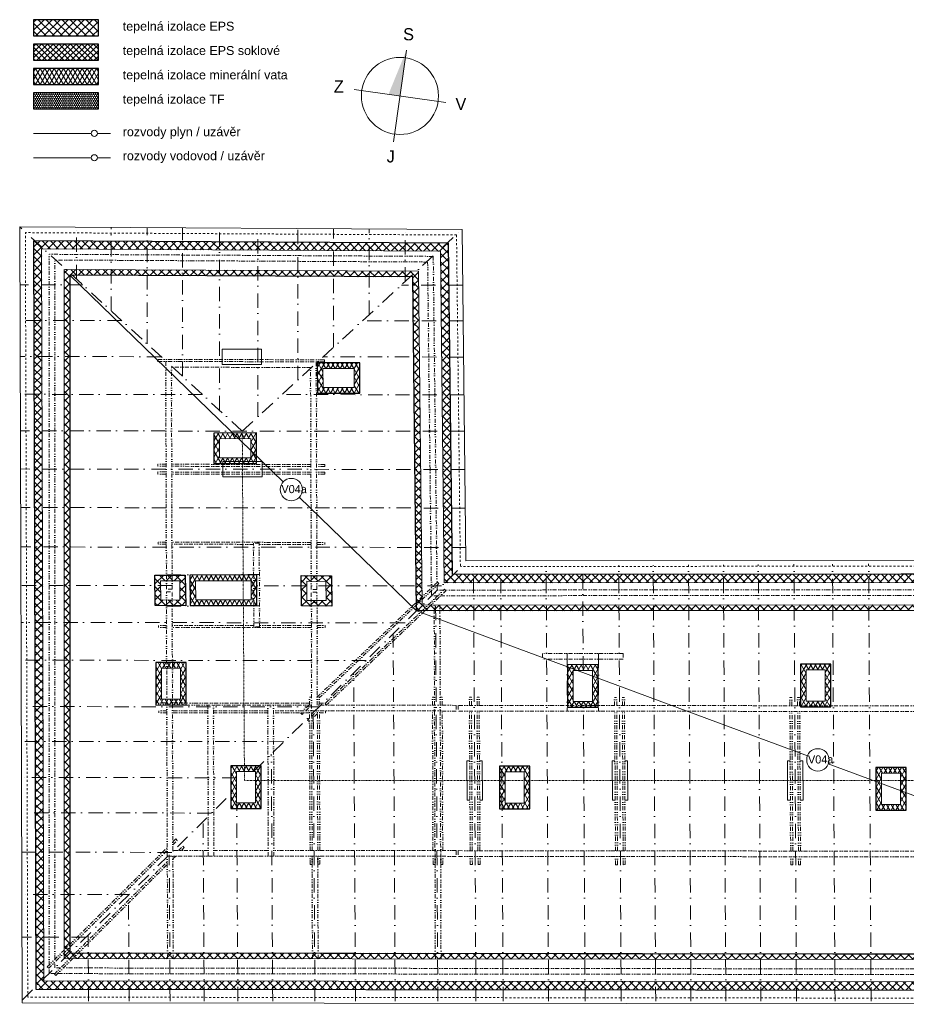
# Model space of a CAD drawing. Extents: x -203270 to -85874, y -56776 to -8137.
# Tile 1 of 5: x -203270 to -181415, y -56255 to -32000. Entities that reach past the tile are written whole.
import ezdxf

# ---------------------------------------------------------------- set-up
doc = ezdxf.new("R2010")
doc.units = 0
doc.header["$MEASUREMENT"] = 0
for name, pattern in [('DGN Style 6', [1.224176, 0.000643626, -0.25745, 0.450538, -0.25745, 0.000643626, -0.25745]), ('Čerchovaná', [670.277762, 352.777767, -176.388884, 0, -141.111112]), ('Čerchovaná se dvěma tečkami S', [250, 100, -40, 15, -40, 15, -40]), ('čárkovaná S', [100, 50, -50])]:
    doc.linetypes.add(name, pattern=pattern)
for name, color, linetype, lineweight in [('2D BOD_Číslo_pera__1', 7, 'Continuous', 15), ('2D VÝPLNĚ_Číslo_pera__1', 7, 'Continuous', 15), ('2D VÝPLNĚ_Číslo_pera__2', 1, 'Continuous', 25), ('2D VÝPLNĚ_Číslo_pera__4', 91, 'Continuous', 13), ('2D ČÁRY_Číslo_pera__1', 7, 'Continuous', 15), ('2D ČÁRY_Číslo_pera__2', 1, 'Continuous', 25), ('2D ČÁRY_Číslo_pera__3', 150, 'Continuous', 13), ('hřeben_Číslo_pera__1', 7, 'Continuous', 15), ('komín_Číslo_pera__1', 7, 'Continuous', 15), ('komín_Číslo_pera__4', 91, 'Continuous', 13), ('krokve_Číslo_pera__1', 7, 'Continuous', 15), ('plyn_Číslo_pera__1', 7, 'Continuous', 15), ('POZNÁMKY.TEXT_Číslo_pera__4', 91, 'Continuous', 13), ('voda_Číslo_pera__1', 7, 'Continuous', 15), ('vodorovné konstrukce_Číslo_pera__1', 7, 'Continuous', 15), ('zdi_Číslo_pera__7', 7, 'Continuous', 20)]:
    doc.layers.add(name, color=color, linetype=linetype, lineweight=lineweight)
doc.layers.add('2D kreslení - obecné_Číslo_pera__241', color=9, linetype='Continuous', lineweight=13, true_color=0x808080)
doc.layers.add('2D ČÁRY_Číslo_pera__241', color=9, linetype='Continuous', lineweight=13, true_color=0x808080)
doc.styles.add('GENERATED_STYLE_1', font='arial.ttf')
doc.styles.add('GENERATED_STYLE_3', font='txt')
doc.linetypes.add('P_ plynovod NTL', pattern='A,0,[1,MIL_JK_DSP 3NP1.Shx,S=7.936508,R=0,X=0,Y=-0.028302],-1000,0', length=1000)
doc.linetypes.add('V_ vodovodní potrubí podzemní', pattern='A,0,[2,MIL_JK_DSP 3NP1.Shx,S=23.809524,R=0,X=0,Y=0],-3100,0', length=3100)
pattern_1 = [(60, (0, 0), (-86.60254, 50), []), (120, (0, 0), (86.60254, 50), [])]
pattern_2 = [(45, (0, 0), (-98.99495, 98.99495), []), (135, (0, 0), (98.99495, 98.99495), [])]

msp = doc.modelspace()

# ---------------------------------------------------------------- hatches: boundary and pattern name
at = {"layer": '2D VÝPLNĚ_Číslo_pera__1', "linetype": 'Continuous'}
msp.add_hatch(color=8, dxfattribs=at).paths.add_polyline_path([(-193735.2, -32748.8), (-193896.3, -33877.9), (-194178.6, -33837.6)], flags=0)
at = {"layer": '2D VÝPLNĚ_Číslo_pera__4', "linetype": 'Continuous'}
h = msp.add_hatch(dxfattribs=at)
h.set_pattern_fill('TEPELNA_IZOLACE_EPS', color=8, style=0, pattern_type=2)
h.set_pattern_definition(pattern_2)
h.paths.add_polyline_path([(-202929.3, -32399.9), (-201329.3, -32399.9), (-201329.3, -31999.9), (-202929.3, -31999.9)], flags=0)
h = msp.add_hatch(dxfattribs=at)
h.set_pattern_fill('TEPELNA_IZOLACE_PERIMETR', color=8, style=0, pattern_type=2)
h.set_pattern_definition([(45, (0, 0), (-70.71068, 70.71068), []), (135, (0, 0), (70.71068, 70.71068), [])])
h.paths.add_polyline_path([(-202929.3, -32999.9), (-201329.3, -32999.9), (-201329.3, -32599.9), (-202929.3, -32599.9)], flags=0)
h = msp.add_hatch(dxfattribs=at)
h.set_pattern_fill('TEPELNA_IZOLACE_MINERÁL', color=8, style=0, pattern_type=2)
h.set_pattern_definition(pattern_1)
h.paths.add_polyline_path([(-202929.3, -33599.9), (-201329.3, -33599.9), (-201329.3, -33199.9), (-202929.3, -33199.9)], flags=0)
h = msp.add_hatch(dxfattribs=at)
h.set_pattern_fill('TEPELNA_IZOLACE_FENOL', color=8, style=0, pattern_type=2)
h.set_pattern_definition([(90, (0, 0), (-51.961524, 0), [30, -60]), (90, (-25.98, 45), (-51.961524, 0), [30, -60]), (150, (0, 30), (25.980762, 45), [30, -60]), (150, (-51.96, 30), (25.980762, 45), [30, -60]), (210, (0, 0), (-25.980762, 45), [30, -60]), (210, (-51.96, 0), (-25.980762, 45), [30, -60])])
h.paths.add_polyline_path([(-202929.3, -34199.9), (-201329.3, -34199.9), (-201329.3, -33799.9), (-202929.3, -33799.9)], flags=0)
h = msp.add_hatch(dxfattribs=at)
h.set_pattern_fill('TEPELNA_IZOLACE_EPS', color=8, style=0, pattern_type=2)
h.set_pattern_definition(pattern_2)
h.paths.add_polyline_path([(-202929.3, -37446.7), (-202872.1, -55878.4), (-170349.8, -55914.9), (-138338.9, -55874.9), (-105556.3, -55878.7), (-105712, -37388.8), (-115928.4, -37484.5), (-115862.3, -45583.4), (-138416.3, -45602.6), (-170479.9, -45653.6), (-192605.2, -45670.6), (-192699.9, -37502.5)], flags=0)
h.paths.add_polyline_path([(-202728.7, -37647.8), (-192897.6, -37701.4), (-192802.9, -45870.7), (-170479.6, -45853.6), (-138416.2, -45802.6), (-115660.7, -45783.3), (-115726.8, -37682.7), (-105910.3, -37590.7), (-105758, -55678.6), (-138339.2, -55674.9), (-170349.5, -55714.9), (-202672.7, -55678.6)], flags=0)
h = msp.add_hatch(dxfattribs=at)
h.set_pattern_fill('TEPELNA_IZOLACE_EPS', color=8, style=0, pattern_type=2)
h.set_pattern_definition(pattern_2)
h.paths.add_polyline_path([(-179981, -51030.9), (-178391, -51029.7), (-178390.8, -51229.7), (-180179.4, -51231.1), (-180215.9, -46551), (-193485, -46561.3), (-193580.3, -38337.7), (-202037.1, -38291.6), (-202034.4, -54989.3), (-170689.5, -55024.3), (-170705.5, -52975.4), (-170855.5, -52975.6), (-170862.5, -52075.6), (-170712.5, -52075.4), (-170718.1, -51365), (-170108.1, -51363.1), (-170102.5, -52075.6), (-169952.5, -52074.5), (-169945.5, -52974.5), (-170095.5, -52974.6), (-170079.5, -55024.6), (-138598.9, -54985.2), (-138615, -52912.8), (-138785, -52912.9), (-138792, -52012.9), (-138622, -52012.8), (-138627.5, -51313.7), (-138007.5, -51312.2), (-138002, -52012.2), (-137832, -52012.1), (-137825, -52912.1), (-137995, -52912.2), (-137978.8, -54985.1), (-106442.3, -54988.5), (-106586, -38287.1), (-115041.2, -38366.3), (-114975, -46472.7), (-128535.4, -46484.3), (-128496.4, -51263.8), (-129237.8, -51264.4), (-129238, -51064.4), (-128698, -51064), (-128736.5, -46344), (-115116.2, -46332.8), (-115182.3, -38227.6), (-106447.2, -38145.8), (-106301.1, -55128.6), (-138117.8, -55125.1), (-138136.1, -52772.4), (-137966.1, -52772.2), (-137970.9, -52152.2), (-138140.9, -52152.4), (-138146.4, -51452.4), (-138487.4, -51452.7), (-138481, -52152.6), (-138651, -52152.8), (-138646.1, -52772.8), (-138476.1, -52772.6), (-138457.8, -55125.1), (-170218.4, -55164.8), (-170236.6, -52834.8), (-170086.6, -52834.6), (-170091.4, -52214.6), (-170241.4, -52214.8), (-170247, -51503.3), (-170577.9, -51503.9), (-170571.4, -52215.2), (-170721.4, -52215.4), (-170716.6, -52835.4), (-170566.6, -52835.2), (-170548.4, -55164.4), (-202174.4, -55129.2), (-202177.1, -38150.8), (-193441.9, -38198.4), (-193346.6, -46421.2), (-180017, -46410.9)], flags=0)
h = msp.add_hatch(dxfattribs=at)
h.set_pattern_fill('TEPELNA_IZOLACE_MINERÁL', color=8, style=0, pattern_type=2)
h.set_pattern_definition(pattern_1)
h.paths.add_polyline_path([(-194884.7, -40449.4), (-195934.7, -40452.7), (-195932.4, -41202.7), (-194882.4, -41199.4)], flags=0)
h.paths.add_polyline_path([(-195792.8, -41062.3), (-195794.3, -40592.2), (-195024.3, -40589.9), (-195022.8, -41059.9)], flags=0)
h = msp.add_hatch(dxfattribs=at)
h.set_pattern_fill('TEPELNA_IZOLACE_MINERÁL', color=8, style=0, pattern_type=2)
h.set_pattern_definition(pattern_1)
h.paths.add_polyline_path([(-197434.6, -42179), (-198484.6, -42182.2), (-198482.2, -42932.2), (-197432.2, -42929)], flags=0)
h.paths.add_polyline_path([(-198342.7, -42791.8), (-198344.1, -42321.8), (-197574.1, -42319.4), (-197572.7, -42789.4)], flags=0)
h = msp.add_hatch(dxfattribs=at)
h.set_pattern_fill('TEPELNA_IZOLACE_EPS', color=8, style=0, pattern_type=2)
h.set_pattern_definition(pattern_2)
h.paths.add_polyline_path([(-199187.4, -45687.2), (-199937.5, -45683.2), (-199928.8, -46433.2), (-199178.7, -46437.3)], flags=0)
h.paths.add_polyline_path([(-199320.4, -46296.5), (-199790.4, -46294), (-199795.9, -45823.9), (-199325.8, -45826.5)], flags=0)
h = msp.add_hatch(dxfattribs=at)
h.set_pattern_fill('TEPELNA_IZOLACE_MINERÁL', color=8, style=0, pattern_type=2)
h.set_pattern_definition(pattern_1)
h.paths.add_polyline_path([(-197423.7, -45679), (-199073.7, -45684.1), (-199071.4, -46434.1), (-197421.4, -46429)], flags=0)
h.paths.add_polyline_path([(-198931.8, -46293.7), (-198933.3, -45823.6), (-197563.3, -45819.4), (-197561.8, -46289.4)], flags=0)
h = msp.add_hatch(dxfattribs=at)
h.set_pattern_fill('TEPELNA_IZOLACE_EPS', color=8, style=0, pattern_type=2)
h.set_pattern_definition(pattern_2)
h.paths.add_polyline_path([(-195585.1, -45696.9), (-196335.2, -45692.8), (-196326.5, -46442.8), (-195576.4, -46446.9)], flags=0)
h.paths.add_polyline_path([(-195718.1, -46306.2), (-196188.1, -46303.6), (-196193.6, -45833.6), (-195723.5, -45836.1)], flags=0)
h = msp.add_hatch(dxfattribs=at)
h.set_pattern_fill('TEPELNA_IZOLACE_MINERÁL', color=8, style=0, pattern_type=2)
h.set_pattern_definition(pattern_1)
h.paths.add_polyline_path([(-199165, -47831.4), (-199915, -47832), (-199914.1, -48882), (-199164.1, -48881.4)], flags=0)
h.paths.add_polyline_path([(-199774.2, -48741.9), (-199774.9, -47971.9), (-199304.8, -47971.5), (-199304.2, -48741.5)], flags=0)
h = msp.add_hatch(dxfattribs=at)
h.set_pattern_fill('TEPELNA_IZOLACE_MINERÁL', color=8, style=0, pattern_type=2)
h.set_pattern_definition(pattern_1)
h.paths.add_polyline_path([(-189014.7, -47887.8), (-189764.7, -47888.4), (-189763.8, -48938.4), (-189013.8, -48937.8)], flags=0)
h.paths.add_polyline_path([(-189624, -48798.3), (-189624.6, -48028.3), (-189154.6, -48027.9), (-189153.9, -48797.9)], flags=0)
h = msp.add_hatch(dxfattribs=at)
h.set_pattern_fill('TEPELNA_IZOLACE_MINERÁL', color=8, style=0, pattern_type=2)
h.set_pattern_definition(pattern_1)
h.paths.add_polyline_path([(-183274.7, -47873.4), (-184024.7, -47874), (-184023.8, -48924), (-183273.8, -48923.4)], flags=0)
h.paths.add_polyline_path([(-183884, -48783.9), (-183884.6, -48013.9), (-183414.6, -48013.5), (-183413.9, -48783.5)], flags=0)
h = msp.add_hatch(dxfattribs=at)
h.set_pattern_fill('TEPELNA_IZOLACE_MINERÁL', color=8, style=0, pattern_type=2)
h.set_pattern_definition(pattern_1)
h.paths.add_polyline_path([(-197317, -50383.4), (-198067, -50384.1), (-198066.2, -51434.1), (-197316.1, -51433.4)], flags=0)
h.paths.add_polyline_path([(-197926.3, -51294), (-197926.9, -50524), (-197456.9, -50523.6), (-197456.3, -51293.6)], flags=0)
h = msp.add_hatch(dxfattribs=at)
h.set_pattern_fill('TEPELNA_IZOLACE_MINERÁL', color=8, style=0, pattern_type=2)
h.set_pattern_definition(pattern_1)
h.paths.add_polyline_path([(-190697, -50390.9), (-191447, -50391.5), (-191446.1, -51441.5), (-190696.1, -51440.9)], flags=0)
h.paths.add_polyline_path([(-191306.2, -51301.4), (-191306.9, -50531.4), (-190836.9, -50531), (-190836.2, -51301)], flags=0)
h = msp.add_hatch(dxfattribs=at)
h.set_pattern_fill('TEPELNA_IZOLACE_MINERÁL', color=8, style=0, pattern_type=2)
h.set_pattern_definition(pattern_1)
h.paths.add_polyline_path([(-181416.8, -50422), (-182166.8, -50422.6), (-182165.9, -51472.6), (-181415.9, -51472)], flags=0)
h.paths.add_polyline_path([(-182026.1, -51332.5), (-182026.7, -50562.5), (-181556.7, -50562.1), (-181556, -51332.1)], flags=0)

# ---------------------------------------------------------------- linework, layer by layer
at = {"layer": '2D BOD_Číslo_pera__1', "color": 8, "linetype": 'Continuous'}
for p, q in [((-192363.8, -37164.3), (-203270.4, -37104.9)), ((-192699.9, -37502.5), (-202929.3, -37446.7))]:
    msp.add_line(p, q, dxfattribs=at)
at = {"layer": '2D kreslení - obecné_Číslo_pera__241', "color": 8, "linetype": 'Continuous'}
for centre in [(-196575, -43573.3), (-183595.5, -50232.8)]:
    msp.add_circle(centre, 275, dxfattribs=at)
at = {"layer": '2D VÝPLNĚ_Číslo_pera__2', "color": 8, "linetype": 'Continuous', "flags": 128}
for points in [[(-202929.3, -32399.9), (-201329.3, -32399.9), (-201329.3, -31999.9), (-202929.3, -31999.9)], [(-202929.3, -32999.9), (-201329.3, -32999.9), (-201329.3, -32599.9), (-202929.3, -32599.9)], [(-202929.3, -33599.9), (-201329.3, -33599.9), (-201329.3, -33199.9), (-202929.3, -33199.9)], [(-202929.3, -34199.9), (-201329.3, -34199.9), (-201329.3, -33799.9), (-202929.3, -33799.9)]]:
    msp.add_lwpolyline(points, close=True, dxfattribs=at)
at = {"layer": '2D ČÁRY_Číslo_pera__1', "color": 8, "linetype": 'Continuous'}
for p, q in [((-203211, -56218), (-203270.4, -37104.9)), ((-192363.8, -37164.3), (-192269.1, -45330.3)), ((-202872.1, -55878.4), (-202929.3, -37446.7)), ((-192699.9, -37502.5), (-192605.2, -45670.6)), ((-193580.3, -38337.7), (-202037.1, -38291.6)), ((-202034.4, -54989.3), (-202037.1, -38291.6)), ((-193580.3, -38337.7), (-193485, -46561.3)), ((-170480, -45313.6), (-192269.1, -45330.3)), ((-199937.5, -45683.2), (-199928.8, -46433.2)), ((-199187.4, -45687.2), (-199937.5, -45683.2)), ((-199187.4, -45687.2), (-199178.7, -46437.3)), ((-196335.2, -45692.8), (-196326.5, -46442.8)), ((-195585.1, -45696.9), (-196335.2, -45692.8)), ((-195585.1, -45696.9), (-195576.4, -46446.9)), ((-170479.7, -45653.6), (-192605.2, -45670.6)), ((-199178.7, -46437.3), (-199928.8, -46433.2)), ((-195576.4, -46446.9), (-196326.5, -46442.8)), ((-180215.9, -46551), (-193485, -46561.3)), ((-170689.5, -55024.3), (-202034.4, -54989.3)), ((-170349.8, -55914.9), (-202872.1, -55878.4)), ((-170350.2, -56254.9), (-203211, -56218))]:
    msp.add_line(p, q, dxfattribs=at)
at = {"layer": '2D ČÁRY_Číslo_pera__1', "color": 8, "linetype": 'čárkovaná S'}
for p, q in [((-192502.2, -37303.5), (-203129.9, -37245.6)), ((-203071.4, -56078.2), (-203129.9, -37245.6)), ((-192502.2, -37303.5), (-192407.5, -45470.4)), ((-170479.9, -45453.6), (-192407.5, -45470.4)), ((-170350, -56114.9), (-203071.4, -56078.2))]:
    msp.add_line(p, q, dxfattribs=at)
at = {"layer": '2D ČÁRY_Číslo_pera__1', "color": 8, "linetype": 'Continuous', "flags": 128}
for points in [[(-195934.7, -40452.7), (-195932.4, -41202.7), (-194882.4, -41199.4), (-194884.7, -40449.4)], [(-199073.7, -45684.1), (-199071.4, -46434.1), (-197421.4, -46429), (-197423.7, -45679)], [(-199915, -47832), (-199914.1, -48882), (-199164.1, -48881.4), (-199165, -47831.4)], [(-189764.7, -47888.4), (-189763.8, -48938.4), (-189013.8, -48937.8), (-189014.7, -47887.8)], [(-184024.7, -47874), (-184023.8, -48924), (-183273.8, -48923.4), (-183274.7, -47873.4)], [(-198067, -50384.1), (-198066.2, -51434.1), (-197316.1, -51433.4), (-197317, -50383.4)], [(-191447, -50391.5), (-191446.1, -51441.5), (-190696.1, -51440.9), (-190697, -50390.9)], [(-182166.8, -50422.6), (-182165.9, -51472.6), (-181415.9, -51472), (-181416.8, -50422)]]:
    msp.add_lwpolyline(points, close=True, dxfattribs=at)
at = {"layer": '2D ČÁRY_Číslo_pera__2', "color": 8, "linetype": 'Continuous', "flags": 128}
for points in [[(-202929.3, -37446.7), (-202872.1, -55878.4), (-170349.8, -55914.9), (-138439, -55875), (-138339.2, -55874.9), (-105556.3, -55878.7), (-105712, -37388.8), (-115928.4, -37484.5), (-115862.3, -45583.4), (-138416.3, -45602.6), (-170479.9, -45653.6), (-192605.2, -45670.6), (-192699.9, -37502.5)], [(-195934.7, -40452.7), (-195932.4, -41202.7), (-194882.4, -41199.4), (-194884.7, -40449.4)], [(-198484.6, -42182.2), (-198482.2, -42932.2), (-197432.2, -42929), (-197434.6, -42179)], [(-199937.5, -45683.2), (-199187.4, -45687.2), (-199178.7, -46437.3), (-199928.8, -46433.2)], [(-199073.7, -45684.1), (-199071.4, -46434.1), (-197421.4, -46429), (-197423.7, -45679)], [(-196335.2, -45692.8), (-195585.1, -45696.9), (-195576.4, -46446.9), (-196326.5, -46442.8)], [(-199915, -47832), (-199914.1, -48882), (-199164.1, -48881.4), (-199165, -47831.4)], [(-189764.7, -47888.4), (-189763.8, -48938.4), (-189013.8, -48937.8), (-189014.7, -47887.8)], [(-184024.7, -47874), (-184023.8, -48924), (-183273.8, -48923.4), (-183274.7, -47873.4)], [(-198067, -50384.1), (-198066.2, -51434.1), (-197316.1, -51433.4), (-197317, -50383.4)], [(-191447, -50391.5), (-191446.1, -51441.5), (-190696.1, -51440.9), (-190697, -50390.9)], [(-182166.8, -50422.6), (-182165.9, -51472.6), (-181415.9, -51472), (-181416.8, -50422)]]:
    msp.add_lwpolyline(points, close=True, dxfattribs=at)
msp.add_lwpolyline([(-180215.9, -46551), (-193485, -46561.3), (-193580.3, -38337.7), (-202037.1, -38291.6), (-202034.4, -54989.3), (-170689.5, -55024.3)], dxfattribs=at)
at = {"layer": '2D ČÁRY_Číslo_pera__241', "color": 8, "linetype": 'Continuous'}
for p, q in [((-196772.7, -43382.1), (-202037.1, -38291.6)), ((-193485, -46561.3), (-196377.3, -43764.4)), ((-193485, -46561.3), (-183853.3, -50137.1)), ((-183337.7, -50328.5), (-170689.5, -55024.3))]:
    msp.add_line(p, q, dxfattribs=at)
at = {"layer": '2D ČÁRY_Číslo_pera__3', "color": 8, "linetype": 'Continuous'}
for p, q in [((-194057.5, -35006.9), (-193735.2, -32748.8)), ((-195025.4, -33716.7), (-192767.3, -34039))]:
    msp.add_line(p, q, dxfattribs=at)
msp.add_circle((-193896.3, -33877.9), 950.4, dxfattribs=at)
at = {"layer": 'hřeben_Číslo_pera__1', "color": 8, "linetype": 'DGN Style 6'}
for p, q in [((-197784.2, -42134.1), (-197729.2, -50744.4)), ((-197729.2, -50744.4), (-138251.9, -50742.5))]:
    msp.add_line(p, q, dxfattribs=at)
at = {"layer": 'komín_Číslo_pera__1', "color": 8, "linetype": 'Continuous', "flags": 128}
msp.add_lwpolyline([(-198484.6, -42182.2), (-198482.2, -42932.2), (-197432.2, -42929), (-197434.6, -42179)], close=True, dxfattribs=at)
at = {"layer": 'komín_Číslo_pera__4', "color": 8, "linetype": 'Continuous'}
msp.add_line((-198342.7, -42791.8), (-197572.7, -42789.4), dxfattribs=at)
at = {"layer": 'komín_Číslo_pera__4', "color": 8, "linetype": 'Continuous', "flags": 128}
for points in [[(-195794.3, -40592.2), (-195024.3, -40589.9), (-195022.8, -41059.9), (-195792.8, -41062.3)], [(-198344.1, -42321.8), (-197574.1, -42319.4), (-197572.7, -42789.4), (-198342.7, -42791.8)], [(-198933.3, -45823.7), (-197563.3, -45819.4), (-197561.8, -46289.4), (-198931.8, -46293.7)], [(-199774.9, -47971.9), (-199304.8, -47971.5), (-199304.2, -48741.5), (-199774.2, -48741.9)], [(-183884.6, -48013.9), (-183414.6, -48013.5), (-183413.9, -48783.5), (-183884, -48783.9)], [(-189624.6, -48028.3), (-189154.6, -48027.9), (-189153.9, -48797.9), (-189624, -48798.3)], [(-197926.9, -50524), (-197456.9, -50523.6), (-197456.3, -51293.6), (-197926.3, -51294)], [(-191306.9, -50531.4), (-190836.9, -50531), (-190836.2, -51301), (-191306.2, -51301.4)], [(-182026.7, -50562.5), (-181556.7, -50562.1), (-181556, -51332.1), (-182026.1, -51332.5)]]:
    msp.add_lwpolyline(points, close=True, dxfattribs=at)
at = {"layer": 'krokve_Číslo_pera__1', "color": 8, "linetype": 'Čerchovaná'}
for p, q in [((-197784.2, -42134.1), (-203270.4, -37104.9)), ((-201867.1, -38391.3), (-201867.3, -37112.5)), ((-201016.9, -39170.6), (-201017.3, -37117.2)), ((-200126.8, -39986.6), (-200127.3, -37122)), ((-199256.7, -40784.2), (-199257.3, -37126.7)), ((-198346.5, -41618.6), (-198347.3, -37131.7)), ((-197784.2, -42134.1), (-192363.8, -37164.3)), ((-197396.5, -41778.6), (-197397.3, -37136.9)), ((-196416.7, -40880.2), (-196417.3, -37142.2)), ((-195536.8, -40073.5), (-195537.3, -37147)), ((-194656.9, -39266.8), (-194657.3, -37151.8)), ((-193767.1, -38450.9), (-193767.3, -37156.7)), ((-201716.1, -38529.7), (-203254, -38528)), ((-192347.9, -38540.1), (-193862.5, -38538.4)), ((-200755, -39410.8), (-203251.4, -39408)), ((-192337.7, -39420.1), (-194821.2, -39417.4)), ((-199782.9, -40301.8), (-203248.8, -40298)), ((-192327.3, -40310.1), (-195790.7, -40306.3)), ((-198767.2, -41233), (-203246, -41228)), ((-192316.6, -41240.2), (-196803.8, -41235.2)), ((-192306.1, -42140.2), (-203243.3, -42128)), ((-192295.2, -43080.2), (-203240.5, -43068)), ((-192284.2, -44030.2), (-203237.7, -44018)), ((-192273, -45000.2), (-203234.8, -44988)), ((-197505.4, -50523.6), (-192291.3, -45380.2)), ((-192023, -56179.9), (-192083.7, -45460.8)), ((-191353, -56180), (-191413.7, -45457)), ((-190233, -56180.2), (-190293.7, -45450.6)), ((-189379.1, -48028.1), (-189393.8, -45445.5)), ((-188443, -56180.5), (-188503.8, -45440.5)), ((-187593, -56180.7), (-187653.8, -45435.7)), ((-186722.9, -56180.8), (-186783.8, -45430.8)), ((-185862.9, -56181), (-185923.8, -45425.9)), ((-185002.9, -56181.1), (-185063.8, -45421)), ((-184122.9, -56181.3), (-184183.8, -45416.1)), ((-183172.9, -56181.4), (-183233.9, -45410.7)), ((-182282.9, -56181.6), (-182343.9, -45405.6)), ((-199653.7, -45675.9), (-197362.5, -45668.8)), ((-199512.9, -45942.1), (-203232, -45938)), ((-192868.5, -45949.6), (-197562.9, -45944.3)), ((-192963, -56179.7), (-193020.1, -46099.1)), ((-199651.3, -46445.9), (-197360.1, -46438.8)), ((-193790, -46858.5), (-203229.3, -46848)), ((-194013.1, -56179.5), (-194064.3, -47129.1)), ((-194731.7, -47787.5), (-203226.5, -47778)), ((-189775, -47613.1), (-189773.8, -49033.1)), ((-189005, -47614), (-189003.7, -49034)), ((-194993.1, -56179.4), (-195038.9, -48090.5)), ((-195889, -48929.1), (-203223.3, -48920.9)), ((-189333, -56180.4), (-189374.8, -48798.1)), ((-195993.1, -56179.2), (-196033.3, -49071.5)), ((-196756.9, -49785.2), (-203220.6, -49778)), ((-197033.1, -56179), (-197067.6, -50091.7)), ((-197926.8, -50673.9), (-203217.9, -50668)), ((-203201.6, -56142.5), (-197926.6, -50939)), ((-197893.1, -56178.9), (-197920.8, -51293.9)), ((-198539.1, -51543.2), (-203215.3, -51538)), ((-198723.1, -56178.7), (-198748.2, -51749.5)), ((-199521.3, -52512.1), (-203212.4, -52508)), ((-199563.2, -56178.6), (-199583.6, -52573.5)), ((-200574.5, -53551), (-203209.3, -53548)), ((-200573.2, -56178.4), (-200588, -53564.3)), ((-201573.2, -56178.2), (-201582.4, -54545.3)), ((-201637.7, -54599.8), (-203206.2, -54598))]:
    msp.add_line(p, q, dxfattribs=at)
at = {"layer": 'plyn_Číslo_pera__1', "color": 8, "linetype": 'P_ plynovod NTL'}
msp.add_line((-202929.3, -34799.9), (-201504.3, -34799.9), dxfattribs=at)
at = {"layer": 'plyn_Číslo_pera__1', "color": 8, "linetype": 'Continuous'}
msp.add_circle((-201429.3, -34799.9), 75, dxfattribs=at)
at = {"layer": 'voda_Číslo_pera__1', "color": 8, "linetype": 'P_ plynovod NTL'}
msp.add_line((-201354.3, -34799.9), (-201029.3, -34799.9), dxfattribs=at)
at = {"layer": 'voda_Číslo_pera__1', "color": 8, "linetype": 'V_ vodovodní potrubí podzemní'}
for p, q in [((-202929.3, -35399.9), (-201504.3, -35399.9)), ((-201354.3, -35399.9), (-201029.3, -35399.9))]:
    msp.add_line(p, q, dxfattribs=at)
at = {"layer": 'voda_Číslo_pera__1', "color": 8, "linetype": 'Continuous'}
msp.add_circle((-201429.3, -35399.9), 75, dxfattribs=at)
at = {"layer": 'vodorovné konstrukce_Číslo_pera__1', "color": 8, "linetype": 'Čerchovaná se dvěma tečkami S'}
for p, q in [((-193076.1, -37830.4), (-202547.2, -37778.8)), ((-202544.4, -55287.2), (-202547.2, -37778.8)), ((-193076.1, -37830.4), (-192983, -45864.3)), ((-193214.5, -37969.7), (-202407.1, -37919.6)), ((-202404.4, -55148), (-202407.1, -37919.6)), ((-193214.5, -37969.7), (-193121.5, -45996.6)), ((-195760, -40376.3), (-199870, -40371.7)), ((-199870, -40371.7), (-199870, -40421.7)), ((-195760, -40426.3), (-199870, -40421.7)), ((-199652.6, -46024.7), (-199670, -40422)), ((-195942.6, -46034.9), (-195960, -40426.1)), ((-195760, -40376.3), (-195760, -40426.3)), ((-196099.6, -40565.9), (-199529.6, -40562.1)), ((-199512.6, -46025.5), (-199529.6, -40562.1)), ((-196082.6, -46034.2), (-196099.6, -40565.9)), ((-199862.4, -43141.8), (-199862.5, -43191.8)), ((-199662.4, -43142), (-199862.4, -43141.8)), ((-199662.2, -42952), (-199862.2, -42951.8)), ((-199862.2, -42951.8), (-199862.2, -43001.8)), ((-199662.2, -43002), (-199862.2, -43001.8)), ((-196092.2, -42956), (-199522.2, -42952.1)), ((-196092, -43006), (-199522, -43002.1)), ((-196091.6, -43146), (-199521.6, -43142.1)), ((-195752.4, -43146.3), (-195952.4, -43146.1)), ((-195752.2, -42956.3), (-195952.2, -42956.1)), ((-195752.2, -43006.3), (-195952.2, -43006.1)), ((-195752.4, -43146.3), (-195752.4, -43196.3)), ((-195752.2, -42956.3), (-195752.2, -43006.3)), ((-199662.5, -43192), (-199862.5, -43191.8)), ((-196091.6, -43196), (-199521.6, -43192.1)), ((-195752.4, -43196.3), (-195952.4, -43196.1)), ((-199857, -44871.8), (-199857.1, -44921.8)), ((-199657.1, -44922), (-199857.1, -44921.8)), ((-199657, -44872), (-199857, -44871.8)), ((-196086.2, -44876), (-199516.2, -44872.1)), ((-197504.8, -44924.4), (-199516.1, -44922.1)), ((-197498.5, -46954.4), (-197504.9, -44894.4)), ((-197364.9, -44894.5), (-197504.9, -44894.4)), ((-197358.5, -46954.5), (-197364.9, -44894.5)), ((-196086, -44926), (-197364.8, -44924.5)), ((-195946.3, -44924.7), (-195746.3, -44924.9)), ((-195946.2, -44874.7), (-195746.2, -44874.9)), ((-195746.3, -44924.9), (-195746.2, -44874.9)), ((-199512.6, -46025.5), (-199652.6, -46024.7)), ((-195942.6, -46034.9), (-196082.6, -46034.2)), ((-195934.4, -48683.7), (-192970, -45851.9)), ((-195885.1, -48705.8), (-192935.5, -45888)), ((-195733.1, -48834.9), (-192798.5, -46031.5)), ((-195714.6, -48886.4), (-192763.9, -46067.6)), ((-193120.7, -46064.9), (-193119.2, -46191)), ((-192982.2, -45932.7), (-192980.8, -46050.9)), ((-192818.7, -46050.7), (-192980.8, -46050.9)), ((-192970, -45851.9), (-192935.5, -45888)), ((-192798.5, -46031.5), (-192763.9, -46067.6)), ((-170287, -46033.4), (-192780.1, -46050.7)), ((-199624.4, -55132), (-199652.4, -46094.7)), ((-199652.4, -46094.7), (-199512.4, -46095.5)), ((-199492.6, -52462.2), (-199512.4, -46095.5)), ((-195942.4, -46104.9), (-196082.4, -46104.2)), ((-196062.6, -52466), (-196082.4, -46104.2)), ((-195933.7, -48886.2), (-195942.4, -46104.9)), ((-192965.3, -46190.9), (-193119.2, -46191)), ((-170286.9, -46173.4), (-192892.9, -46190.8)), ((-195941.6, -46356.2), (-196081.6, -46356)), ((-193024.3, -55139.4), (-193051.4, -46420.9)), ((-192884.3, -55139.5), (-192911.4, -46420.8)), ((-199650.7, -46922), (-199850.7, -46921.8)), ((-199850.7, -46921.8), (-199850.7, -46971.8)), ((-199650.7, -46972), (-199850.7, -46971.8)), ((-197498.6, -46924.4), (-199509.9, -46922.2)), ((-196079.7, -46976), (-199509.7, -46972.2)), ((-197358.5, -46954.5), (-197498.5, -46954.4)), ((-196079.8, -46926), (-197358.6, -46924.5)), ((-195939.9, -46974.7), (-195739.9, -46974.9)), ((-195939.8, -46924.7), (-195739.8, -46924.9)), ((-195739.9, -46974.9), (-195739.8, -46924.9)), ((-188391.5, -47614.7), (-190381.5, -47612.4)), ((-190381.5, -47612.4), (-190380.7, -47752.4)), ((-188390.7, -47754.7), (-190380.7, -47752.4)), ((-188391.5, -47614.7), (-188390.7, -47754.7)), ((-196125.2, -48686), (-196075.2, -48685.7)), ((-196124.1, -48886), (-196125.2, -48686)), ((-195935.2, -48684.9), (-195885.2, -48684.6)), ((-195884.1, -48884.6), (-195885.2, -48684.6)), ((-193095.2, -48689.4), (-193045.2, -48689.1)), ((-193094.1, -48889.4), (-193095.2, -48689.4)), ((-193044.1, -48889.1), (-193045.2, -48689.1)), ((-192905.2, -48688.3), (-192855.2, -48688)), ((-192904.1, -48888.3), (-192905.2, -48688.3)), ((-192854.1, -48888), (-192855.2, -48688)), ((-192185.4, -48690.4), (-192135.4, -48690.1)), ((-192184.3, -48890.4), (-192185.4, -48690.4)), ((-192134.3, -48890.1), (-192135.4, -48690.1)), ((-191995.4, -48689.3), (-191945.4, -48689)), ((-191994.3, -48889.3), (-191995.4, -48689.3)), ((-191944.3, -48889), (-191945.4, -48689)), ((-188605.3, -48694.8), (-188555.3, -48694.5)), ((-188604.2, -48894.8), (-188605.3, -48694.8)), ((-188554.2, -48894.5), (-188555.3, -48694.5)), ((-188415.3, -48693.7), (-188365.4, -48693.4)), ((-188414.2, -48893.7), (-188415.3, -48693.7)), ((-188364.2, -48893.4), (-188365.4, -48693.4)), ((-184285.3, -48699.6), (-184235.3, -48699.3)), ((-184284.1, -48899.6), (-184285.3, -48699.6)), ((-184234.1, -48899.3), (-184235.3, -48699.3)), ((-184095.3, -48698.5), (-184045.3, -48698.3)), ((-184094.1, -48898.5), (-184095.3, -48698.5)), ((-184044.1, -48898.2), (-184045.3, -48698.3)), ((-199843.9, -48831.8), (-199844, -48881.8)), ((-199644, -48882), (-199844, -48881.8)), ((-199643.9, -48832), (-199843.9, -48831.8)), ((-196124.4, -48836), (-199503.9, -48832.2)), ((-196073.7, -48886), (-199503.8, -48882.2)), ((-198622.2, -52603.2), (-198633.8, -48883.1)), ((-198482.2, -52603.3), (-198493.8, -48883.3)), ((-197142.2, -52604.8), (-197153.7, -48884.8)), ((-197002.2, -52605), (-197013.7, -48885)), ((-196146, -48886), (-196292.4, -49025.8)), ((-196220.1, -49025.9), (-196073.7, -48886)), ((-192510.8, -48890), (-195933.7, -48886.2)), ((-195884.4, -48834.8), (-195733.9, -48834.9)), ((-195734, -48884.9), (-195733.9, -48834.9)), ((-192510.8, -48890), (-192510.9, -49030)), ((-192460.8, -48890.1), (-192460.9, -49030.1)), ((-170349.1, -48914.9), (-192460.8, -48890.1)), ((-199844.1, -49021.8), (-199844.2, -49071.8)), ((-199644.2, -49072), (-199844.2, -49071.8)), ((-199644.1, -49022), (-199844.1, -49021.8)), ((-198633.3, -49023.2), (-199503.3, -49022.2)), ((-198633.2, -49073.2), (-199503.2, -49072.2)), ((-197153.3, -49024.8), (-198493.3, -49023.3)), ((-197153.2, -49074.8), (-198493.2, -49073.3)), ((-192510.9, -49030), (-197013.3, -49025)), ((-196123.1, -49076), (-197013.2, -49075)), ((-196310.2, -49111.9), (-196344.7, -49075.7)), ((-196310.2, -49111.9), (-196272.4, -49075.8)), ((-196173.1, -49255.3), (-196122.7, -49207.2)), ((-196112.6, -52466), (-196123.3, -49026)), ((-196072.9, -49159.5), (-195933.3, -49026.2)), ((-195933.1, -49095.1), (-196072.7, -49228.5)), ((-195922.6, -52466.2), (-195933.3, -49026.2)), ((-195872.6, -52466.3), (-195883.3, -49026.2)), ((-195883.2, -49074.8), (-195733.4, -49074.9)), ((-195733.4, -49074.9), (-195733.3, -49024.9)), ((-193082.6, -52469.4), (-193093.3, -49029.4)), ((-192842.6, -52469.7), (-192853.3, -49029.6)), ((-170349.2, -49054.9), (-192460.9, -49030.1)), ((-192164, -52470.4), (-192183.5, -49030.4)), ((-192114, -52470.5), (-192133.5, -49030.5)), ((-191974, -52470.6), (-191993.5, -49030.6)), ((-191924, -52470.7), (-191943.5, -49030.7)), ((-188583.9, -52474.8), (-188603.4, -49034.8)), ((-188534, -52474.5), (-188553.4, -49034.5)), ((-188393.9, -52474.7), (-188413.4, -49034.6)), ((-188343.9, -52474.4), (-188363.4, -49034.3)), ((-184263.9, -52479.6), (-184283.3, -49039.6)), ((-184213.9, -52479.4), (-184233.3, -49039.3)), ((-184073.9, -52479.5), (-184093.3, -49039.5)), ((-184023.9, -52479.2), (-184043.3, -49039.2)), ((-196173.1, -49255.3), (-196138.6, -49291.5)), ((-196138.6, -49291.5), (-196122.5, -49276.1)), ((-199493.3, -52252.9), (-199422.4, -52182.4)), ((-199493.1, -52323.2), (-199387.1, -52217.9)), ((-199422.4, -52182.4), (-199387.1, -52217.9)), ((-199351.6, -52462.4), (-199247.2, -52358.6)), ((-199247.2, -52358.6), (-199212, -52394)), ((-202590.5, -55333.1), (-199632.9, -52391.7)), ((-202555.3, -55368.6), (-199632.7, -52462)), ((-192514.9, -52610), (-199632.2, -52602)), ((-198622.6, -52463.2), (-199492.6, -52462.2)), ((-199484.4, -55132.2), (-199492.2, -52602.2)), ((-199492, -52672.5), (-199421.4, -52602.3)), ((-199280.8, -52462.4), (-199212, -52394)), ((-197142.6, -52464.8), (-198482.6, -52463.3)), ((-192514.8, -52470), (-197002.6, -52465)), ((-196110.7, -52807.6), (-196111.8, -52607.6)), ((-196054.3, -55136), (-196062.2, -52606)), ((-196060.7, -52807.3), (-196061.8, -52607.3)), ((-195914.3, -55136.2), (-195922.2, -52606.2)), ((-195920.7, -52806.5), (-195921.8, -52606.5)), ((-195870.7, -52806.3), (-195871.8, -52606.3)), ((-193080.7, -52811), (-193081.8, -52611)), ((-193030.7, -52810.7), (-193031.8, -52610.7)), ((-192890.7, -52809.9), (-192891.8, -52609.9)), ((-192840.7, -52809.7), (-192841.8, -52609.7)), ((-192514.8, -52470), (-192514.9, -52610)), ((-192464.8, -52470.1), (-192464.9, -52610.1)), ((-170353.2, -52634.9), (-192464.9, -52610.1)), ((-170353.1, -52494.9), (-192464.8, -52470.1)), ((-192162.1, -52812), (-192163.2, -52612.1)), ((-192112.1, -52811.8), (-192113.2, -52611.8)), ((-191972.1, -52811), (-191973.2, -52611)), ((-191922.1, -52810.7), (-191923.2, -52610.7)), ((-188582, -52816.4), (-188583.1, -52616.4)), ((-188532, -52816.1), (-188533.1, -52616.1)), ((-188392, -52815.3), (-188393.2, -52615.3)), ((-188342, -52815), (-188343.2, -52615.1)), ((-184261.9, -52821.3), (-184263.1, -52621.3)), ((-184211.9, -52821), (-184213.1, -52621)), ((-184071.9, -52820.2), (-184073.1, -52620.2)), ((-184021.9, -52819.9), (-184023.1, -52619.9)), ((-202415.6, -55509.5), (-199631.8, -52741)), ((-202380.3, -55545), (-199631.6, -52811.3)), ((-196110.7, -52807.6), (-196060.7, -52807.3)), ((-195920.7, -52806.5), (-195870.7, -52806.3)), ((-193080.7, -52811), (-193030.7, -52810.7)), ((-192890.7, -52809.9), (-192840.7, -52809.7)), ((-192162.1, -52812), (-192112.1, -52811.8)), ((-191972.1, -52811), (-191922.1, -52810.7)), ((-188582, -52816.4), (-188532, -52816.1)), ((-188392, -52815.3), (-188342, -52815)), ((-184261.9, -52821.3), (-184211.9, -52821)), ((-184071.9, -52820.2), (-184021.9, -52819.9)), ((-202404.3, -55358.9), (-202404.4, -55218.5)), ((-202590.5, -55333.1), (-202555.3, -55368.6)), ((-202544.3, -55498.8), (-202544.3, -55357.7)), ((-202405, -55498.9), (-202544.3, -55498.8)), ((-202415.6, -55509.5), (-202380.3, -55545)), ((-202264.3, -55359.1), (-202404.3, -55358.9)), ((-170218.8, -55534.8), (-202334.1, -55499)), ((-170218.7, -55394.8), (-202193.5, -55359.2))]:
    msp.add_line(p, q, dxfattribs=at)
at = {"layer": 'zdi_Číslo_pera__7', "color": 8, "linetype": 'Continuous'}
for p, q in [((-192897.6, -37701.4), (-202728.7, -37647.8)), ((-202672.7, -55678.6), (-202728.7, -37647.8)), ((-192897.6, -37701.4), (-192802.9, -45870.7)), ((-193441.9, -38198.4), (-202177.1, -38150.8)), ((-202174.4, -55129.2), (-202177.1, -38150.8)), ((-193441.9, -38198.4), (-193346.6, -46421.2)), ((-198281.3, -40493.4), (-198280.4, -40113.4)), ((-197310, -40114.5), (-198280.4, -40113.4)), ((-197311.9, -40494.5), (-197310, -40114.5)), ((-197311.9, -40494.5), (-198281.3, -40493.4)), ((-198263.6, -43263.4), (-198262.7, -42883.4)), ((-197292.3, -42884.5), (-198262.7, -42883.4)), ((-197294.2, -43264.5), (-197292.3, -42884.5)), ((-197294.2, -43264.5), (-198263.6, -43263.4)), ((-199795.9, -45823.9), (-199790.4, -46294)), ((-199325.8, -45826.5), (-199795.9, -45823.9)), ((-199325.8, -45826.5), (-199320.4, -46296.5)), ((-195723.5, -45836.1), (-196193.6, -45833.6)), ((-196193.6, -45833.6), (-196188.1, -46303.6)), ((-195723.5, -45836.1), (-195718.1, -46306.2)), ((-170479.6, -45853.6), (-192802.9, -45870.7)), ((-199320.4, -46296.5), (-199790.4, -46294)), ((-195718.1, -46306.2), (-196188.1, -46303.6)), ((-180017, -46410.9), (-193346.6, -46421.2)), ((-192176.5, -50259.5), (-192246.6, -50259.6)), ((-192246.6, -50259.6), (-192241.1, -51230)), ((-191866.6, -50258.9), (-191936.5, -50259)), ((-191866.6, -50258.9), (-191861.2, -51228.3)), ((-188596.5, -50259.4), (-188666.6, -50259.5)), ((-188666.6, -50259.5), (-188661.1, -51229.9)), ((-188286.6, -50258.7), (-188356.5, -50258.9)), ((-188286.6, -50258.7), (-188281.1, -51228.2)), ((-184276.4, -50259.5), (-184346.4, -50259.6)), ((-184346.4, -50259.6), (-184340.9, -51230)), ((-183966.4, -50258.8), (-184036.4, -50259)), ((-183966.4, -50258.8), (-183960.9, -51228.3)), ((-192171.1, -51229.7), (-192241.1, -51230)), ((-191861.2, -51228.3), (-191931.1, -51228.6)), ((-188591, -51229.5), (-188661.1, -51229.9)), ((-188281.1, -51228.2), (-188351, -51228.5)), ((-184270.9, -51229.6), (-184340.9, -51230)), ((-183960.9, -51228.3), (-184030.9, -51228.6)), ((-170548.4, -55164.4), (-202174.4, -55129.2)), ((-170349.5, -55714.9), (-202672.7, -55678.6))]:
    msp.add_line(p, q, dxfattribs=at)

# ---------------------------------------------------------------- texts
at = {"layer": '2D ČÁRY_Číslo_pera__1', "color": 8, "linetype": 'Continuous', "char_height": 300, "attachment_point": 4, "style": 'GENERATED_STYLE_3'}
for s, insert in [('{S}', (-193818.6, -32360.6)), ('{Z}', (-195527.9, -33645.9)), ('{V}', (-192528.1, -34075.6)), ('{J}', (-194225, -35368.7))]:
    msp.add_mtext(s, dxfattribs=dict(at, insert=insert))
at = {"layer": 'POZNÁMKY.TEXT_Číslo_pera__4', "color": 8, "linetype": 'Continuous', "char_height": 220, "attachment_point": 1, "style": 'GENERATED_STYLE_1'}
for s, insert, line_spacing_factor in [('{tepelná izolace EPS\\Ptepelná izolace EPS soklové\\Ptepelná izolace minerální vata\\Ptepelná izolace TF}', (-200729.3, -32050.2), 1.634061), ('{rozvody plyn / uzávěr\\Prozvody vodovod / uzávěr}', (-200729.3, -34650.2), 1.614166)]:
    msp.add_mtext(s, dxfattribs=dict(at, insert=insert, line_spacing_factor=line_spacing_factor))
at = {"layer": 'POZNÁMKY.TEXT_Číslo_pera__4', "color": 8, "linetype": 'Continuous', "char_height": 200, "attachment_point": 7, "style": 'GENERATED_STYLE_3'}
for insert in [(-196818.2, -43665.8), (-183838.7, -50325.4)]:
    msp.add_mtext('{V04a}', dxfattribs=dict(at, insert=insert))

doc.saveas('drawing.dxf')
